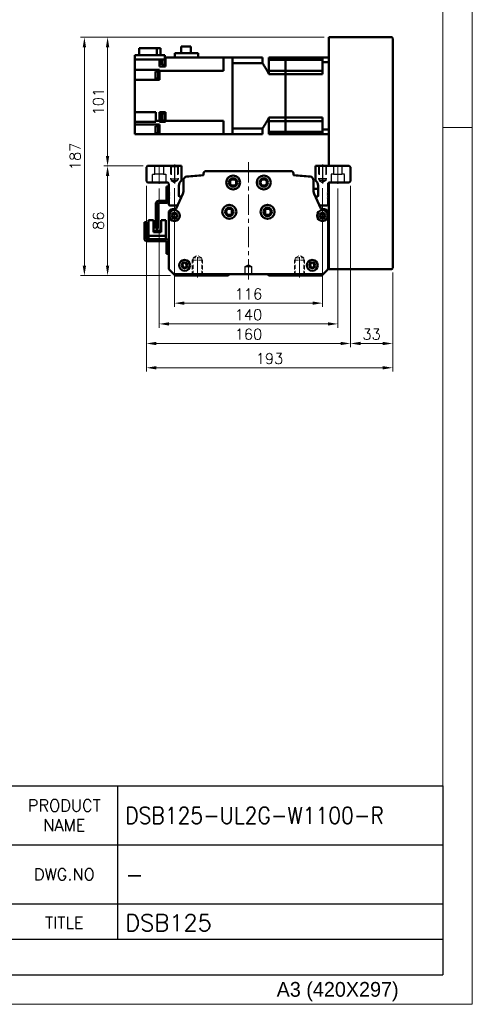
# Model space of a CAD drawing. Header units: millimetres. Extents: x 46891 to 50493, y 6223 to 9905.
# Tile 4 of 5: x 50138 to 50493, y 8529 to 9302. Entities that reach past the tile are written whole.
import ezdxf

# ---------------------------------------------------------------- set-up
doc = ezdxf.new("R2010")
doc.units = ezdxf.units.MM
doc.header["$LTSCALE"] = 0.5
for name, pattern in [('CENTER', [50.8, 31.75, -6.35, 6.35, -6.35]), ('HIDDEN', [9.525, 6.35, -3.175]), ('HIDDENX2', [19.05, 12.7, -6.35])]:
    doc.linetypes.add(name, pattern=pattern)
doc.layers.get('0').update_dxf_attribs({"lineweight": 20})
doc.layers.add('1', color=1, linetype='CENTER', lineweight=13)
doc.layers.add('외형선(ISO)', color=7, linetype='Continuous', lineweight=50)
for name, color, linetype in [('2', 2, 'HIDDENX2'), ('3', 3, 'Continuous'), ('C', 1, 'CENTER')]:
    doc.layers.add(name, color=color, linetype=linetype)
doc.styles.add('ACISOGDT', font='amgdt.shx')
doc.styles.add('DSR TEXT', font='romans.shx', dxfattribs={"bigfont": 'whgtxt.shx'})
doc.styles.get("Standard").update_dxf_attribs({"font": 'romans.shx', "bigfont": 'whgtxt.shx'})
doc.dimstyles.new('DSR', dxfattribs={"dimscale": 2, "dimtxt": 3, "dimasz": 3, "dimexe": 0.5, "dimexo": 0.5, "dimgap": 0.5, "dimtad": 1, "dimdsep": 46, "dimtxsty": 'Standard', "dimcen": 2.5, "dimclrd": 4, "dimclre": 4, "dimclrt": 2, "dimadec": 0, "dimazin": 2, "dimtfac": 1, "dimtmove": 0, "dimatfit": 3, "dimfxl": 0, "dimlwd": -1, "dimlwe": -1, "dimarcsym": 0})

# ---------------------------------------------------------------- blocks, each defined once
blk = doc.blocks.new('A$C13F00394')
at = {"layer": '3'}
for p, q in [((0, 32), (202.32, 32)), ((147.32, 32), (147.32, 6)), ((202.32, 32), (202.32, 0)), ((97.32, 22), (202.32, 22)), ((129.32, 12), (202.32, 12)), ((202.32, 6), (129.32, 6)), ((0, 0), (202.32, 0))]:
    blk.add_line(p, q, dxfattribs=at)
at = {"color": 7, "char_height": 2, "attachment_point": 5, "style": 'DSR TEXT'}
for s, insert in [('PRODUCT\\PNAME', (138.32, 27)), ('DWG.NO', (138.32, 17)), ('TITLE', (138.32, 8.83))]:
    blk.add_mtext(s, dxfattribs=dict(at, insert=insert))
blk = doc.blocks.new('A$C1C1952E1')
at = {"color": 1}
blk.add_lwpolyline([(0, 0), (420, 0), (420, 297), (0, 297)], close=True, dxfattribs=at)
at = {"color": 3}
blk.add_lwpolyline([(5, 5), (415, 5), (415, 292), (5, 292)], close=True, dxfattribs=at)
at = {"color": 7, "style": 'ACISOGDT'}
blk.add_text('A3 (420X297)', height=2.5, dxfattribs=at).set_placement((386.91, 1.28))
blk = doc.blocks.new('t8')
at = {"color": 2, "linetype": 'HIDDEN'}
for p, q in [((-4, 0), (-4, -12)), ((-3.4, -0.6), (-4, 0)), ((3.4, -0.6), (4, 0)), ((4, 0), (4, -12)), ((-3.4, -0.6), (3.4, -0.6)), ((-3.4, -0.6), (-3.4, -14)), ((3.4, -0.6), (3.4, -14)), ((-4, -12), (4, -12)), ((-4, -12), (-3.4, -13.04)), ((-3.4, -14), (3.4, -14)), ((-3.4, -14), (0, -15.96)), ((3.4, -14), (0, -15.96)), ((4, -12), (3.4, -13.04))]:
    blk.add_line(p, q, dxfattribs=at)
at = {"color": 1, "linetype": 'CENTER'}
blk.add_line((0, 1.44), (0, -17.13), dxfattribs=at)
blk = doc.blocks.new('*D96')
at = {"color": 1, "linetype": 'ByBlock'}
for p, q in [((50259.24, 9169.39), (50259.24, 9076.15)), ((50375.24, 9169.39), (50375.24, 9076.15)), ((50267.04, 9079.15), (50367.44, 9079.15))]:
    blk.add_line(p, q, dxfattribs=at)
at = {"color": 1}
for points in [[(50267.04, 9080.45), (50267.04, 9077.85), (50259.24, 9079.15)], [(50367.44, 9080.45), (50367.44, 9077.85), (50375.24, 9079.15)]]:
    blk.add_solid(points, dxfattribs=at)
at = {"layer": 'Defpoints', "color": 0}
for p in [(50259.24, 9172.99), (50375.24, 9172.99), (50375.24, 9079.15)]:
    blk.add_point(p, dxfattribs=at)
at = {"color": 3, "insert": (50317.24, 9086.35), "char_height": 8.4, "attachment_point": 5, "style": 'DSR TEXT'}
blk.add_mtext('116', dxfattribs=at)
blk = doc.blocks.new('*D97')
at = {"color": 1, "linetype": 'ByBlock'}
for p, q in [((50247.24, 9169.21), (50247.24, 9059.87)), ((50387.24, 9169.21), (50387.24, 9059.87)), ((50255.04, 9062.87), (50379.44, 9062.87))]:
    blk.add_line(p, q, dxfattribs=at)
at = {"color": 1}
for points in [[(50255.04, 9064.17), (50255.04, 9061.57), (50247.24, 9062.87)], [(50379.44, 9064.17), (50379.44, 9061.57), (50387.24, 9062.87)]]:
    blk.add_solid(points, dxfattribs=at)
at = {"layer": 'Defpoints', "color": 0}
for p in [(50247.24, 9172.81), (50387.24, 9172.81), (50387.24, 9062.87)]:
    blk.add_point(p, dxfattribs=at)
at = {"color": 3, "insert": (50317.24, 9070.07), "char_height": 8.4, "attachment_point": 5, "style": 'DSR TEXT'}
blk.add_mtext('140', dxfattribs=at)
blk = doc.blocks.new('*D98')
at = {"color": 1, "linetype": 'ByBlock'}
for p, q in [((50237.24, 9171.21), (50237.24, 9044.51)), ((50397.24, 9171.21), (50397.24, 9044.51)), ((50245.04, 9047.51), (50389.44, 9047.51))]:
    blk.add_line(p, q, dxfattribs=at)
at = {"color": 1}
for points in [[(50245.04, 9048.81), (50245.04, 9046.21), (50237.24, 9047.51)], [(50389.44, 9048.81), (50389.44, 9046.21), (50397.24, 9047.51)]]:
    blk.add_solid(points, dxfattribs=at)
at = {"layer": 'Defpoints', "color": 0}
for p in [(50237.24, 9174.81), (50397.24, 9174.81), (50397.24, 9047.51)]:
    blk.add_point(p, dxfattribs=at)
at = {"color": 3, "insert": (50317.24, 9054.71), "char_height": 8.4, "attachment_point": 5, "style": 'DSR TEXT'}
blk.add_mtext('160', dxfattribs=at)
blk = doc.blocks.new('*D99')
at = {"color": 1, "linetype": 'ByBlock'}
for p, q in [((50397.24, 9171.21), (50397.24, 9044.51)), ((50430.24, 9103.21), (50430.24, 9044.51)), ((50405.04, 9047.51), (50422.44, 9047.51))]:
    blk.add_line(p, q, dxfattribs=at)
at = {"color": 1}
for points in [[(50405.04, 9048.81), (50405.04, 9046.21), (50397.24, 9047.51)], [(50422.44, 9048.81), (50422.44, 9046.21), (50430.24, 9047.51)]]:
    blk.add_solid(points, dxfattribs=at)
at = {"layer": 'Defpoints', "color": 0}
for p in [(50397.24, 9174.81), (50430.24, 9106.81), (50430.24, 9047.51)]:
    blk.add_point(p, dxfattribs=at)
at = {"color": 3, "insert": (50413.74, 9054.71), "char_height": 8.4, "attachment_point": 5, "style": 'DSR TEXT'}
blk.add_mtext('33', dxfattribs=at)
blk = doc.blocks.new('*D100')
at = {"color": 1, "linetype": 'ByBlock'}
for p, q in [((50237.24, 9171.21), (50237.24, 9025.45)), ((50430.24, 9103.21), (50430.24, 9025.45)), ((50245.04, 9028.45), (50422.44, 9028.45))]:
    blk.add_line(p, q, dxfattribs=at)
at = {"color": 1}
for points in [[(50245.04, 9029.75), (50245.04, 9027.15), (50237.24, 9028.45)], [(50422.44, 9029.75), (50422.44, 9027.15), (50430.24, 9028.45)]]:
    blk.add_solid(points, dxfattribs=at)
at = {"layer": 'Defpoints', "color": 0}
for p in [(50237.24, 9174.81), (50430.24, 9106.81), (50430.24, 9028.45)]:
    blk.add_point(p, dxfattribs=at)
at = {"color": 3, "insert": (50333.74, 9035.65), "char_height": 8.4, "attachment_point": 5, "style": 'DSR TEXT'}
blk.add_mtext('193', dxfattribs=at)
blk = doc.blocks.new('*D101')
at = {"color": 1, "linetype": 'ByBlock'}
for p, q in [((50234.64, 9186.81), (50203.84, 9186.81)), ((50206.84, 9179.01), (50206.84, 9108.61)), ((50256.14, 9100.81), (50203.84, 9100.81))]:
    blk.add_line(p, q, dxfattribs=at)
at = {"color": 1}
for points in [[(50205.54, 9179.01), (50208.14, 9179.01), (50206.84, 9186.81)], [(50205.54, 9108.61), (50208.14, 9108.61), (50206.84, 9100.81)]]:
    blk.add_solid(points, dxfattribs=at)
at = {"layer": 'Defpoints', "color": 0}
for p in [(50238.24, 9186.81), (50206.84, 9100.81), (50259.74, 9100.81)]:
    blk.add_point(p, dxfattribs=at)
at = {"color": 3, "insert": (50199.64, 9143.81), "char_height": 8.4, "attachment_point": 5, "rotation": 90, "style": 'DSR TEXT'}
blk.add_mtext('86', dxfattribs=at)
blk = doc.blocks.new('*D102')
at = {"color": 1, "linetype": 'ByBlock'}
for p, q in [((50376.64, 9287.81), (50203.84, 9287.81)), ((50206.84, 9194.61), (50206.84, 9280.01)), ((50234.64, 9186.81), (50203.84, 9186.81))]:
    blk.add_line(p, q, dxfattribs=at)
at = {"color": 1}
for points in [[(50205.54, 9280.01), (50208.14, 9280.01), (50206.84, 9287.81)], [(50205.54, 9194.61), (50208.14, 9194.61), (50206.84, 9186.81)]]:
    blk.add_solid(points, dxfattribs=at)
at = {"layer": 'Defpoints', "color": 0}
for p in [(50206.84, 9287.81), (50380.24, 9287.81), (50238.24, 9186.81)]:
    blk.add_point(p, dxfattribs=at)
at = {"color": 3, "insert": (50199.64, 9237.31), "char_height": 8.4, "attachment_point": 5, "rotation": 90, "style": 'DSR TEXT'}
blk.add_mtext('101', dxfattribs=at)
blk = doc.blocks.new('*D103')
at = {"color": 1, "linetype": 'ByBlock'}
for p, q in [((50376.64, 9287.81), (50185.67, 9287.81)), ((50188.67, 9280.01), (50188.67, 9108.61)), ((50256.14, 9100.81), (50185.67, 9100.81))]:
    blk.add_line(p, q, dxfattribs=at)
at = {"color": 1}
for points in [[(50187.37, 9280.01), (50189.97, 9280.01), (50188.67, 9287.81)], [(50187.37, 9108.61), (50189.97, 9108.61), (50188.67, 9100.81)]]:
    blk.add_solid(points, dxfattribs=at)
at = {"layer": 'Defpoints', "color": 0}
for p in [(50380.24, 9287.81), (50188.67, 9100.81), (50259.74, 9100.81)]:
    blk.add_point(p, dxfattribs=at)
at = {"color": 3, "insert": (50181.47, 9194.31), "char_height": 8.4, "attachment_point": 5, "rotation": 90, "style": 'DSR TEXT'}
blk.add_mtext('187', dxfattribs=at)

msp = doc.modelspace()

# ---------------------------------------------------------------- linework, layer by layer
at = {"color": 1}
msp.add_line((50492.61532, 9217.02572), (50469.44932, 9217.02572), dxfattribs=at)
at = {"layer": '1'}
for p, q in [((50247.23612, 9187.8134), (50247.23612, 9172.8134)), ((50317.23612, 9189.8134), (50317.23612, 9096.8134)), ((50387.23612, 9187.8134), (50387.23612, 9172.8134))]:
    msp.add_line(p, q, dxfattribs=at)
at = {"layer": '2'}
for p, q in [((50243.93612, 9180.3134), (50243.93612, 9186.8134)), ((50250.53612, 9186.8134), (50250.53612, 9180.3134)), ((50256.23612, 9186.8134), (50256.23612, 9176.8134)), ((50256.73612, 9186.3134), (50256.23612, 9186.8134)), ((50256.73612, 9186.3134), (50256.73612, 9175.3134)), ((50256.73612, 9186.3134), (50261.73612, 9186.3134)), ((50261.73612, 9186.3134), (50262.23612, 9186.8134)), ((50261.73612, 9186.3134), (50261.73612, 9175.3134)), ((50262.23612, 9186.8134), (50262.23612, 9176.8134)), ((50372.23612, 9186.8134), (50372.23612, 9176.8134)), ((50372.73612, 9186.3134), (50372.23612, 9186.8134)), ((50372.73612, 9186.3134), (50372.73612, 9175.3134)), ((50377.73612, 9186.3134), (50372.73612, 9186.3134)), ((50377.73612, 9186.3134), (50378.23612, 9186.8134)), ((50377.73612, 9186.3134), (50377.73612, 9175.3134)), ((50378.23612, 9186.8134), (50378.23612, 9176.8134)), ((50383.93612, 9186.8134), (50383.93612, 9180.3134)), ((50390.53612, 9180.3134), (50390.53612, 9186.8134)), ((50241.98612, 9173.8134), (50241.98612, 9180.3134)), ((50241.98612, 9180.3134), (50243.93612, 9180.3134)), ((50250.53612, 9180.3134), (50243.93612, 9180.3134)), ((50250.53612, 9180.3134), (50252.48612, 9180.3134)), ((50252.48612, 9180.3134), (50252.48612, 9173.8134)), ((50383.93612, 9180.3134), (50381.98612, 9180.3134)), ((50381.98612, 9180.3134), (50381.98612, 9173.8134)), ((50383.93612, 9180.3134), (50390.53612, 9180.3134)), ((50392.48612, 9180.3134), (50390.53612, 9180.3134)), ((50392.48612, 9173.8134), (50392.48612, 9180.3134)), ((50256.23612, 9176.8134), (50262.23612, 9176.8134)), ((50256.23612, 9176.8134), (50256.73612, 9175.94738)), ((50256.73612, 9175.3134), (50259.23612, 9173.87003)), ((50256.73612, 9175.3134), (50261.73612, 9175.3134)), ((50261.73612, 9175.3134), (50259.23612, 9173.87003)), ((50262.23612, 9176.8134), (50261.73612, 9175.94738)), ((50378.23612, 9176.8134), (50372.23612, 9176.8134)), ((50372.23612, 9176.8134), (50372.73612, 9175.94738)), ((50377.73612, 9175.3134), (50372.73612, 9175.3134)), ((50372.73612, 9175.3134), (50375.23612, 9173.87003)), ((50377.73612, 9175.3134), (50375.23612, 9173.87003)), ((50378.23612, 9176.8134), (50377.73612, 9175.94738)), ((50314.73612, 9107.8134), (50317.23612, 9109.31556)), ((50317.23612, 9109.31556), (50319.73612, 9107.8134)), ((50314.73612, 9101.8134), (50314.73612, 9107.8134)), ((50314.73612, 9107.8134), (50319.73612, 9107.8134)), ((50319.73612, 9101.8134), (50314.73612, 9101.8134)), ((50319.73612, 9107.8134), (50319.73612, 9101.8134))]:
    msp.add_line(p, q, dxfattribs=at)
at = {"layer": '3'}
for p in [(50469.44932, 8700.42392), (49532.07206, 8552.16152)]:
    msp.add_line(p, (50469.44932, 8552.16152), dxfattribs=at)
at = {"layer": 'C'}
for p, q in [((50259.23612, 9187.96473), (50259.23612, 9172.98515)), ((50375.23612, 9187.96473), (50375.23612, 9172.98515))]:
    msp.add_line(p, q, dxfattribs=at)
at = {"layer": '외형선(ISO)'}
for p, q in [((50380.23613, 9286.8134), (50380.23613, 9287.8134)), ((50429.23613, 9287.8134), (50380.23613, 9287.8134)), ((50380.23613, 9186.8134), (50380.23613, 9286.8134)), ((50430.23613, 9106.8134), (50430.23613, 9286.8134)), ((50245.36382, 9279.3134), (50231.53618, 9279.3134)), ((50231.53618, 9279.3134), (50231.53618, 9273.8134)), ((50245.36382, 9273.8134), (50245.36382, 9279.3134)), ((50248.33607, 9279.3134), (50245.36382, 9279.3134)), ((50248.33607, 9279.3134), (50248.33607, 9273.8134)), ((50272.06113, 9280.6134), (50264.61113, 9280.6134)), ((50264.61113, 9280.6134), (50264.61113, 9275.2134)), ((50272.06113, 9275.2134), (50272.06113, 9280.6134)), ((50228.13613, 9270.3134), (50228.13613, 9273.8134)), ((50228.13613, 9273.8134), (50251.63613, 9273.8134)), ((50251.63613, 9273.8134), (50251.63613, 9270.3134)), ((50252.13613, 9271.84832), (50251.63613, 9271.84832)), ((50252.13613, 9271.84832), (50252.13613, 9271.8134)), ((50252.13613, 9266.25343), (50252.13613, 9271.8134)), ((50297.73613, 9271.8134), (50252.13613, 9271.8134)), ((50277.83613, 9275.2134), (50259.48613, 9275.2134)), ((50259.48613, 9271.8134), (50259.48613, 9275.2134)), ((50277.83613, 9275.2134), (50277.83613, 9271.8134)), ((50297.73613, 9267.3134), (50297.73613, 9271.8134)), ((50297.73613, 9271.8134), (50304.73613, 9271.8134)), ((50328.23613, 9271.8134), (50304.73613, 9271.8134)), ((50304.73613, 9271.8134), (50304.73613, 9271.80893)), ((50304.73613, 9271.80893), (50304.73613, 9267.51395)), ((50328.23613, 9271.8134), (50328.23613, 9267.50873)), ((50333.23613, 9271.8134), (50333.23613, 9270.10099)), ((50346.23613, 9271.8134), (50333.23613, 9271.8134)), ((50346.23613, 9270.10099), (50346.23613, 9271.8134)), ((50346.23613, 9271.8134), (50375.23613, 9271.8134)), ((50346.23613, 9271.8134), (50346.23613, 9270.10099)), ((50375.23613, 9271.8134), (50375.23613, 9268.27092)), ((50380.23613, 9271.8134), (50375.23613, 9271.8134)), ((50228.13613, 9266.25343), (50228.13613, 9270.3134)), ((50251.63613, 9270.3134), (50228.13613, 9270.3134)), ((50228.13613, 9266.25343), (50228.13613, 9262.32148)), ((50247.63613, 9270.3134), (50247.63613, 9266.25343)), ((50247.63613, 9264.81806), (50247.63613, 9266.25343)), ((50252.13613, 9264.81806), (50247.63613, 9264.81806)), ((50249.43613, 9266.09832), (50249.43613, 9270.3134)), ((50251.43613, 9266.09832), (50249.43613, 9266.09832)), ((50251.43613, 9265.94832), (50251.43613, 9270.3134)), ((50252.13613, 9265.94832), (50251.43613, 9265.94832)), ((50252.13613, 9266.25343), (50252.13613, 9264.81806)), ((50297.73613, 9267.3134), (50297.73613, 9261.37277)), ((50304.73613, 9267.51395), (50304.73613, 9267.50873)), ((50328.23613, 9267.50873), (50304.73613, 9267.50873)), ((50304.73613, 9216.11807), (50304.73613, 9267.50873)), ((50304.73613, 9267.3134), (50304.73613, 9216.3134)), ((50333.23613, 9261.5634), (50333.23613, 9270.10099)), ((50346.23613, 9270.10099), (50333.23613, 9270.10099)), ((50346.23613, 9266.5634), (50346.23613, 9270.10099)), ((50375.23613, 9270.10099), (50346.23613, 9270.10099)), ((50346.23613, 9266.5634), (50346.23613, 9270.10099)), ((50346.23613, 9261.5634), (50346.23613, 9266.5634)), ((50346.23613, 9261.5634), (50346.23613, 9266.5634)), ((50375.23613, 9258.85013), (50375.23613, 9268.27092)), ((50380.23613, 9268.27092), (50375.23613, 9268.27092)), ((50228.13613, 9257.8134), (50228.13613, 9262.32148)), ((50228.13613, 9262.32148), (50247.63613, 9262.32148)), ((50228.13613, 9257.8134), (50228.13613, 9254.3134)), ((50244.43613, 9255.30937), (50244.43613, 9260.90937)), ((50246.43613, 9260.90937), (50244.43613, 9260.90937)), ((50246.43613, 9255.15937), (50246.43613, 9261.05937)), ((50247.13613, 9261.05937), (50246.43613, 9261.05937)), ((50247.13613, 9255.10937), (50247.13613, 9261.10937)), ((50247.63613, 9261.10937), (50247.13613, 9261.10937)), ((50247.63613, 9262.32148), (50247.63613, 9261.77208)), ((50247.63613, 9261.37277), (50247.63613, 9261.77208)), ((50297.73613, 9261.37277), (50247.63613, 9261.37277)), ((50247.63613, 9261.37277), (50247.63613, 9254.3134)), ((50333.23613, 9261.5634), (50333.23613, 9258.85013)), ((50346.23613, 9261.5634), (50333.23613, 9261.5634)), ((50346.23613, 9258.85013), (50333.23613, 9258.85013)), ((50346.23613, 9258.85013), (50346.23613, 9261.5634)), ((50375.23613, 9261.5634), (50346.23613, 9261.5634)), ((50346.23613, 9261.5634), (50346.23613, 9258.85013)), ((50346.23613, 9224.77668), (50346.23613, 9258.85013)), ((50346.23613, 9258.85013), (50375.23613, 9258.85013)), ((50346.23613, 9224.77668), (50346.23613, 9258.85013)), ((50228.13613, 9229.0134), (50228.13613, 9254.3134)), ((50247.63613, 9254.3134), (50228.13613, 9254.3134)), ((50246.43613, 9255.30937), (50244.43613, 9255.30937)), ((50247.13613, 9255.15937), (50246.43613, 9255.15937)), ((50247.63613, 9255.10937), (50247.13613, 9255.10937)), ((50228.13613, 9229.0134), (50228.13613, 9225.5134)), ((50244.63613, 9229.0134), (50228.13613, 9229.0134)), ((50228.13613, 9221.53478), (50228.13613, 9225.5134)), ((50244.63613, 9229.0134), (50244.63613, 9222.25404)), ((50247.63613, 9222.25404), (50247.63613, 9229.0134)), ((50247.63613, 9229.0134), (50252.13613, 9229.0134)), ((50249.43613, 9222.35065), (50249.43613, 9227.95065)), ((50251.43613, 9227.95065), (50249.43613, 9227.95065)), ((50251.43613, 9222.20065), (50251.43613, 9228.10065)), ((50252.13613, 9228.10065), (50251.43613, 9228.10065)), ((50252.13613, 9225.60319), (50252.13613, 9229.0134)), ((50252.13613, 9225.60319), (50252.13613, 9224.69812)), ((50252.13613, 9222.25404), (50252.13613, 9224.69812)), ((50333.23613, 9224.77668), (50333.23613, 9222.0634)), ((50346.23613, 9224.77668), (50333.23613, 9224.77668)), ((50346.23613, 9222.0634), (50346.23613, 9224.77668)), ((50346.23613, 9224.77668), (50375.23613, 9224.77668)), ((50346.23613, 9224.77668), (50346.23613, 9222.0634)), ((50375.23613, 9215.35589), (50375.23613, 9224.77668)), ((50228.13613, 9221.53478), (50228.13613, 9219.3134)), ((50244.63613, 9221.53478), (50228.13613, 9221.53478)), ((50228.13613, 9219.3134), (50228.13613, 9215.8134)), ((50247.63613, 9219.3134), (50228.13613, 9219.3134)), ((50244.43613, 9212.5247), (50244.43613, 9218.1247)), ((50246.43613, 9218.1247), (50244.43613, 9218.1247)), ((50244.63613, 9222.25404), (50247.63613, 9222.25404)), ((50244.63613, 9221.85473), (50244.63613, 9222.25404)), ((50244.63613, 9221.85473), (50244.63613, 9221.53478)), ((50246.43613, 9212.3747), (50246.43613, 9218.2747)), ((50247.13613, 9218.2747), (50246.43613, 9218.2747)), ((50247.13613, 9212.3247), (50247.13613, 9218.3247)), ((50247.63613, 9218.3247), (50247.13613, 9218.3247)), ((50247.63613, 9222.25404), (50247.63613, 9221.85473)), ((50247.63613, 9221.53478), (50247.63613, 9221.85473)), ((50252.13613, 9221.53478), (50247.63613, 9221.53478)), ((50247.63613, 9219.3134), (50247.63613, 9217.37338)), ((50247.63613, 9211.8134), (50247.63613, 9217.37338)), ((50251.43613, 9222.35065), (50249.43613, 9222.35065)), ((50252.13613, 9222.20065), (50251.43613, 9222.20065)), ((50252.13613, 9221.85473), (50252.13613, 9222.25404)), ((50297.73613, 9222.25404), (50252.13613, 9222.25404)), ((50252.13613, 9221.85473), (50252.13613, 9221.53478)), ((50297.73613, 9222.25404), (50297.73613, 9216.3134)), ((50333.23613, 9222.0634), (50333.23613, 9213.52582)), ((50346.23613, 9222.0634), (50333.23613, 9222.0634)), ((50346.23613, 9217.0634), (50346.23613, 9222.0634)), ((50375.23613, 9222.0634), (50346.23613, 9222.0634)), ((50346.23613, 9217.0634), (50346.23613, 9222.0634)), ((50346.23613, 9213.52582), (50346.23613, 9217.0634)), ((50346.23613, 9213.52582), (50346.23613, 9217.0634)), ((50228.13613, 9211.8134), (50228.13613, 9215.8134)), ((50247.63613, 9211.8134), (50228.13613, 9211.8134)), ((50246.43613, 9212.5247), (50244.43613, 9212.5247)), ((50247.13613, 9212.3747), (50246.43613, 9212.3747)), ((50247.63613, 9212.3247), (50247.13613, 9212.3247)), ((50297.73613, 9211.8134), (50247.63613, 9211.8134)), ((50251.43613, 9211.77849), (50251.43613, 9211.8134)), ((50252.13613, 9211.77849), (50251.43613, 9211.77849)), ((50252.13613, 9211.8134), (50252.13613, 9211.77849)), ((50297.73613, 9211.8134), (50297.73613, 9216.3134)), ((50297.73613, 9211.8134), (50304.73613, 9211.8134)), ((50328.23613, 9216.11807), (50304.73613, 9216.11807)), ((50304.73613, 9216.11807), (50304.73613, 9216.11286)), ((50304.73613, 9216.11286), (50304.73613, 9211.81788)), ((50304.73613, 9211.81788), (50304.73613, 9211.8134)), ((50328.23613, 9211.8134), (50304.73613, 9211.8134)), ((50328.23613, 9216.11807), (50328.23613, 9211.8134)), ((50333.23613, 9213.52582), (50333.23613, 9211.8134)), ((50346.23613, 9213.52582), (50333.23613, 9213.52582)), ((50346.23613, 9211.8134), (50333.23613, 9211.8134)), ((50346.23613, 9211.8134), (50346.23613, 9213.52582)), ((50375.23613, 9213.52582), (50346.23613, 9213.52582)), ((50346.23613, 9213.52582), (50346.23613, 9211.8134)), ((50346.23613, 9211.8134), (50375.23613, 9211.8134)), ((50375.23613, 9215.35589), (50375.23613, 9211.8134)), ((50380.23613, 9215.35589), (50375.23613, 9215.35589)), ((50380.23613, 9211.8134), (50375.23613, 9211.8134)), ((50238.23612, 9186.8134), (50237.23612, 9185.8134)), ((50264.73612, 9186.8134), (50238.23612, 9186.8134)), ((50264.73612, 9175.34222), (50264.73612, 9186.8134)), ((50369.73612, 9186.8134), (50369.73612, 9175.34222)), ((50396.23612, 9186.8134), (50369.73612, 9186.8134)), ((50397.23612, 9185.8134), (50396.23612, 9186.8134)), ((50237.23612, 9185.8134), (50237.23612, 9174.8134)), ((50282.00872, 9180.8134), (50282.00872, 9180.02888)), ((50350.46354, 9182.8134), (50284.00872, 9182.8134)), ((50352.46354, 9180.02888), (50352.46354, 9180.8134)), ((50397.23612, 9174.8134), (50397.23612, 9185.8134)), ((50237.23612, 9174.8134), (50238.23612, 9173.8134)), ((50238.23612, 9173.8134), (50253.73612, 9173.8134)), ((50253.13612, 9170.8134), (50253.13612, 9159.4134)), ((50254.73612, 9170.8134), (50253.13612, 9170.8134)), ((50254.73612, 9172.8134), (50254.73612, 9166.3134)), ((50262.73612, 9163.3134), (50262.73612, 9171.34222)), ((50266.23613, 9175.47589), (50266.23613, 9166.91159)), ((50368.23613, 9166.91159), (50368.23613, 9175.47589)), ((50371.73612, 9171.34222), (50371.73612, 9163.3134)), ((50379.73612, 9166.3134), (50379.73612, 9172.8134)), ((50379.73612, 9171.8134), (50380.23613, 9171.8134)), ((50380.23613, 9106.8134), (50380.23613, 9173.67943)), ((50380.73612, 9173.8134), (50396.23612, 9173.8134)), ((50396.23612, 9173.8134), (50397.23612, 9174.8134)), ((50254.73612, 9166.3134), (50255.23612, 9165.8134)), ((50254.73612, 9165.3134), (50254.73612, 9166.3134)), ((50255.23612, 9165.8134), (50254.73612, 9165.3134)), ((50254.73612, 9165.3134), (50254.73612, 9164.3134)), ((50254.73612, 9164.3134), (50255.23612, 9163.8134)), ((50254.73612, 9163.3134), (50254.73612, 9164.3134)), ((50255.23612, 9163.8134), (50254.73612, 9163.3134)), ((50254.73612, 9163.3134), (50254.73612, 9162.3134)), ((50265.77592, 9164.8163), (50260.50425, 9153.39435)), ((50264.85151, 9162.8134), (50263.23612, 9162.8134)), ((50371.73612, 9168.8134), (50368.23613, 9168.8134)), ((50373.968, 9153.39435), (50368.69633, 9164.8163)), ((50371.23612, 9162.8134), (50369.62074, 9162.8134)), ((50379.23612, 9165.8134), (50379.73612, 9166.3134)), ((50379.73612, 9165.3134), (50379.23612, 9165.8134)), ((50379.23612, 9163.8134), (50379.73612, 9164.3134)), ((50379.73612, 9163.3134), (50379.23612, 9163.8134)), ((50379.73612, 9164.3134), (50379.73612, 9165.3134)), ((50379.73612, 9162.3134), (50379.73612, 9163.3134)), ((50244.73612, 9137.8134), (50244.73612, 9157.3134)), ((50246.33612, 9157.3134), (50246.33612, 9137.8134)), ((50246.83612, 9159.4134), (50252.63612, 9159.4134)), ((50252.63612, 9157.8134), (50246.83612, 9157.8134)), ((50253.13612, 9159.4134), (50254.67573, 9159.4134)), ((50254.73612, 9162.3134), (50255.23612, 9161.8134)), ((50254.73612, 9161.3134), (50254.73612, 9162.3134)), ((50255.23612, 9161.8134), (50254.73612, 9161.3134)), ((50254.73612, 9161.3134), (50254.73612, 9156.8134)), ((50255.73612, 9155.8134), (50260.23612, 9155.8134)), ((50374.23612, 9155.8134), (50378.73612, 9155.8134)), ((50379.23612, 9161.8134), (50379.73612, 9162.3134)), ((50379.73612, 9161.3134), (50379.23612, 9161.8134)), ((50379.73612, 9156.8134), (50379.73612, 9161.3134)), ((50254.73613, 9149.8134), (50254.73613, 9107.05605)), ((50259.5963, 9152.8134), (50257.73613, 9152.8134)), ((50304.23613, 9152.24317), (50304.23613, 9149.38364)), ((50330.23613, 9152.24317), (50330.23613, 9149.38364)), ((50376.73613, 9152.8134), (50374.87596, 9152.8134)), ((50379.73613, 9107.05605), (50379.73613, 9149.8134)), ((50235.73617, 9139.81356), (50235.73615, 9129.81356)), ((50235.73617, 9139.81356), (50235.73618, 9142.81356)), ((50237.33618, 9142.81356), (50235.73618, 9142.81356)), ((50237.33615, 9129.91356), (50237.33617, 9139.81356)), ((50237.33618, 9142.81356), (50237.33617, 9139.81356)), ((50239.03616, 9144.31356), (50239.03614, 9131.91356)), ((50242.73616, 9144.31355), (50239.03616, 9144.31356)), ((50242.73614, 9134.91355), (50242.73616, 9144.31355)), ((50248.73616, 9144.31354), (50248.73614, 9134.91354)), ((50252.43616, 9144.31353), (50248.73616, 9144.31354)), ((50252.43614, 9131.91353), (50252.43616, 9144.31353)), ((50239.03613, 9129.41356), (50239.03614, 9131.91356)), ((50241.03614, 9131.91355), (50239.03614, 9131.91356)), ((50250.43614, 9131.91353), (50241.03614, 9131.91355)), ((50242.73614, 9135.91355), (50248.73614, 9135.91354)), ((50248.73614, 9135.61354), (50242.73614, 9135.61355)), ((50242.73614, 9134.91355), (50248.73614, 9134.91354)), ((50246.33612, 9137.8134), (50244.73612, 9137.8134)), ((50252.43614, 9131.91353), (50250.43614, 9131.91353)), ((50252.43614, 9131.91353), (50252.43613, 9129.41353)), ((50237.73615, 9127.81356), (50252.63615, 9127.81353)), ((50252.73615, 9129.41353), (50237.83615, 9129.41356)), ((50253.13615, 9127.31353), (50253.13613, 9120.81353)), ((50380.23613, 9124.8134), (50379.73613, 9124.8134)), ((50253.13613, 9117.81353), (50253.13613, 9120.81353)), ((50253.13613, 9117.81353), (50254.73613, 9117.81353)), ((50255.61481, 9104.93472), (50258.73613, 9101.8134)), ((50258.73613, 9101.8134), (50259.73613, 9100.8134)), ((50258.73613, 9101.8134), (50375.73613, 9101.8134)), ((50301.23613, 9100.8134), (50302.08968, 9101.66696)), ((50332.38257, 9101.66696), (50333.23613, 9100.8134)), ((50374.73613, 9100.8134), (50375.73613, 9101.8134)), ((50375.73613, 9101.8134), (50378.85745, 9104.93472)), ((50380.23613, 9105.8134), (50380.23613, 9106.8134)), ((50380.23613, 9105.8134), (50429.23613, 9105.8134)), ((50259.73613, 9100.8134), (50301.23613, 9100.8134)), ((50333.23613, 9100.8134), (50374.73613, 9100.8134))]:
    msp.add_line(p, q, dxfattribs=at)
for centre, radius in [((50305.23613, 9173.8134), 5.5), ((50329.23613, 9173.8134), 5.5), ((50305.23613, 9173.8134), 3.3), ((50305.23613, 9173.8134), 2.4585), ((50329.23613, 9173.8134), 3.3), ((50329.23613, 9173.8134), 2.4585), ((50302.23612, 9150.8134), 5.5), ((50332.23612, 9150.8134), 5.5), ((50259.23613, 9147.8134), 4.25), ((50259.23613, 9147.8134), 2.25), ((50302.23612, 9150.8134), 3.3), ((50302.23613, 9150.8134), 2.4585), ((50332.23612, 9150.8134), 3.3), ((50332.23613, 9150.8134), 2.4585), ((50375.23613, 9147.8134), 4.25), ((50375.23613, 9147.8134), 2.25), ((50267.23613, 9108.8134), 4.25), ((50267.23613, 9108.8134), 2.25), ((50367.23613, 9108.8134), 4.25), ((50367.23613, 9108.8134), 2.25)]:
    msp.add_circle(centre, radius, dxfattribs=at)
for centre, radius, start, end in [((50429.23613, 9286.8134), 1, 0, 90), ((50269.23613, 9175.47589), 3, 95.57599886, 180), ((50317.23613, 8683.8134), 497, 94.11817747, 95.57599887), ((50281.50872, 9180.02888), 0.5, 274.11817747, 0), ((50284.00872, 9180.8134), 2, 89.99999999, 180), ((50350.46354, 9180.8134), 2, 0, 89.99999999), ((50352.96354, 9180.02888), 0.5, 180, 265.88182237), ((50317.23613, 8683.8134), 497, 84.42400111, 85.88182251), ((50365.23613, 9175.47589), 3, 0, 84.42400111), ((50253.73612, 9172.8134), 1, 0, 90), ((50267.73612, 9171.34222), 5, 126.86989765, 180), ((50366.73612, 9171.34222), 5, 0, 53.13010235), ((50380.73612, 9172.8134), 1, 90, 180), ((50263.23612, 9163.3134), 0.5, 180, 270), ((50261.23613, 9166.91159), 5, 335.22485942, 0), ((50373.23613, 9166.91159), 5, 180, 204.77514056), ((50371.23612, 9163.3134), 0.5, 270, 0), ((50246.83612, 9157.3134), 2.1, 90, 180), ((50246.83612, 9157.3134), 0.5, 90, 180), ((50252.63612, 9159.9134), 0.5, 270, 0), ((50252.63612, 9159.9134), 2.1, 270, 346.225853), ((50252.63612, 9159.9134), 2.1, 346.225853, 0), ((50255.73612, 9156.8134), 1, 180, 270), ((50260.23612, 9152.8134), 3, 65.224808, 90), ((50374.23612, 9152.8134), 3, 90, 114.77508892), ((50378.73612, 9156.8134), 1, 270, 0), ((50257.73613, 9149.8134), 3, 89.99999999, 180), ((50259.23613, 9147.8134), 1.621, 36.95084612, 323.049153), ((50259.23613, 9147.8134), 1.5, 48.1896836, 311.81031516), ((50259.5963, 9153.8134), 1, 269.99999999, 335.22485942), ((50260.63613, 9149.37865), 0.6, 259.96251873, 324.85511283), ((50373.83613, 9149.37865), 0.6, 215.14488418, 280.03748038), ((50375.23613, 9147.8134), 1.621, 143.04915509, 216.95084916), ((50375.23613, 9147.8134), 1.621, 216.95084603, 143.049153), ((50374.87596, 9153.8134), 1, 204.77514056, 269.99999999), ((50375.23613, 9147.8134), 1.5, 228.1896836, 131.81031516), ((50376.73613, 9149.8134), 3, 0, 89.99999999), ((50260.63613, 9146.24816), 0.6, 35.14488628, 100.03748038), ((50373.83613, 9146.24816), 0.6, 79.96251915, 144.85511722), ((50237.73615, 9129.81356), 2, 179.99988906, 269.99988906), ((50237.83615, 9129.91356), 0.5, 179.99988906, 269.99988906), ((50252.63615, 9127.31353), 0.5, 359.99988906, 89.99988906), ((50252.73615, 9127.41353), 2, 0.24541394, 89.99988906), ((50267.23613, 9108.8134), 1.621, 129.96149723, 50.03850277), ((50267.23613, 9108.8134), 1.6, 134.4153086, 45.5846914), ((50265.76643, 9110.3134), 0.5, 328.99692459, 55.46537519), ((50268.70582, 9110.3134), 0.5, 124.53462897, 211.00307542), ((50367.23613, 9108.8134), 1.621, 129.96149723, 50.03850277), ((50367.23613, 9108.8134), 1.6, 134.4153086, 45.5846914), ((50365.76643, 9110.3134), 0.5, 328.99692459, 55.4653732), ((50368.70582, 9110.3134), 0.5, 124.53463096, 211.00307541), ((50257.73613, 9107.05605), 3, 180, 224.99999999), ((50302.44323, 9101.3134), 0.5, 90, 135), ((50332.02902, 9101.3134), 0.5, 45, 90), ((50376.73613, 9107.05605), 3, 314.99999999, 0), ((50429.23613, 9106.8134), 1, 270, 0)]:
    msp.add_arc(centre, radius, start, end, dxfattribs=at)
for points, weights in [([(50333.23613, 9258.85013), (50331.24269, 9262.88691), (50328.23613, 9267.50873)], [1.45736434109, 1.41367336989, 1.35251798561]), ([(50328.23613, 9216.11807), (50331.24269, 9220.7399), (50333.23613, 9224.77668)], [1.35251798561, 1.41367336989, 1.45736434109])]:
    msp.add_rational_spline(points, weights, degree=2, dxfattribs=at)
for points, knots in [([(50260.23613, 9148.93144), (50260.28094, 9148.89136), (50260.33496, 9148.85599), (50260.43793, 9148.81009), (50260.48591, 9148.79591), (50260.53155, 9148.78784)], [0.07992218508, 0.07992218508, 0.07992218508, 0.07992218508, 0.09795879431, 0.09795879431, 0.11258358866, 0.11258358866, 0.11258358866, 0.11258358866]), ([(50373.9407, 9148.78784), (50373.98634, 9148.79591), (50374.03432, 9148.81009), (50374.13729, 9148.85599), (50374.19132, 9148.89136), (50374.23613, 9148.93144)], [0.04726078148, 0.04726078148, 0.04726078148, 0.04726078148, 0.06188557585, 0.06188557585, 0.07992218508, 0.07992218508, 0.07992218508, 0.07992218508]), ([(50260.53155, 9146.83897), (50260.48591, 9146.8309), (50260.43793, 9146.81672), (50260.33496, 9146.77082), (50260.28094, 9146.73545), (50260.23613, 9146.69537)], [0.04726078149, 0.04726078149, 0.04726078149, 0.04726078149, 0.06188557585, 0.06188557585, 0.07992218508, 0.07992218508, 0.07992218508, 0.07992218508]), ([(50374.23613, 9146.69537), (50374.19132, 9146.73545), (50374.13729, 9146.77082), (50374.03432, 9146.81672), (50373.98634, 9146.8309), (50373.9407, 9146.83897)], [0.07992218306, 0.07992218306, 0.07992218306, 0.07992218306, 0.09795879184, 0.09795879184, 0.11258358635, 0.11258358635, 0.11258358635, 0.11258358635])]:
    msp.add_open_spline(points, degree=3, knots=knots, dxfattribs=at)
for points in [[(50266.11636, 9109.95626), (50266.14577, 9109.98508), (50266.17291, 9110.01911), (50266.195, 9110.05586)], [(50268.27725, 9110.05586), (50268.29934, 9110.01911), (50268.32649, 9109.98508), (50268.35589, 9109.95626)], [(50366.11636, 9109.95626), (50366.14577, 9109.98508), (50366.17291, 9110.01911), (50366.195, 9110.05586)], [(50368.27725, 9110.05586), (50368.29934, 9110.01911), (50368.32649, 9109.98508), (50368.35589, 9109.95626)]]:
    msp.add_open_spline(points, degree=3, dxfattribs=at)

# ---------------------------------------------------------------- block references
at = {"xscale": 4.6332, "yscale": 4.6332, "zscale": 4.6332}
for name, p in [('A$C1C1952E1', (48546.67132, 8528.99552)), ('A$C13F00394', (49532.07206, 8552.16152))]:
    msp.add_blockref(name, p, dxfattribs=at)
at = {"rotation": 180}
msp.add_blockref('t8', (50277.23612, 9100.8134), dxfattribs=at)
at = {"xscale": -1, "rotation": 180}
msp.add_blockref('t8', (50357.23612, 9100.8134), dxfattribs=at)

# ---------------------------------------------------------------- texts
at = {"color": 2, "style": 'DSR TEXT', "width": 0.9}
msp.add_text('DSB125-UL2G-W1100-R', height=12.97296, dxfattribs=at).set_placement((50220.69542, 8670.68644))
at = {"color": 2, "style": 'DSR TEXT'}
for s, p in [('-', (50220.69542, 8624.35444)), ('DSB125', (50220.69542, 8586.47951))]:
    msp.add_text(s, height=12.97296, dxfattribs=at).set_placement(p)

# ---------------------------------------------------------------- dimensions: what is measured, and where the dimension line sits
for base, p1, p2, picture, middle in [((50188.67345, 9100.8134), (50380.23613, 9287.8134), (50259.73613, 9100.8134), '*D103', (50181.47345, 9194.3134)), ((50206.83894, 9287.8134), (50238.23612, 9186.8134), (50380.23613, 9287.8134), '*D102', (50199.63894, 9237.3134)), ((50206.83894, 9100.8134), (50238.23612, 9186.8134), (50259.73613, 9100.8134), '*D101', (50199.63894, 9143.8134))]:
    dim = msp.add_linear_dim(base=base, p1=p1, p2=p2, angle=90, dimstyle='DSR', override={"dimscale": 3, "dimtxt": 2.8, "dimasz": 2.600136, "dimexe": 1, "dimexo": 1.2, "dimgap": 1, "dimdec": 4, "dimtxsty": 'DSR TEXT', "dimclrd": 1, "dimclre": 1, "dimclrt": 3, "dimtdec": 4, "dimtix": 1})
    dim.commit()
    dim.dimension.update_dxf_attribs({"geometry": picture, "text_midpoint": middle})
for base, p1, p2, picture, middle in [((50397.23612, 9047.5074), (50237.23612, 9174.8134), (50397.23612, 9174.8134), '*D98', (50317.23612, 9054.7074)), ((50430.23613, 9028.44952), (50237.23612, 9174.8134), (50430.23613, 9106.8134), '*D100', (50333.73613, 9035.64952)), ((50387.23612, 9062.87405), (50247.23612, 9172.8134), (50387.23612, 9172.8134), '*D97', (50317.23612, 9070.07405)), ((50375.23612, 9079.1543), (50259.23612, 9172.98515), (50375.23612, 9172.98515), '*D96', (50317.23612, 9086.3543)), ((50430.23613, 9047.5074), (50397.23612, 9174.8134), (50430.23613, 9106.8134), '*D99', (50413.73613, 9054.7074))]:
    dim = msp.add_linear_dim(base=base, p1=p1, p2=p2, dimstyle='DSR', override={"dimscale": 3, "dimtxt": 2.8, "dimasz": 2.600136, "dimexe": 1, "dimexo": 1.2, "dimgap": 1, "dimdec": 4, "dimtxsty": 'DSR TEXT', "dimclrd": 1, "dimclre": 1, "dimclrt": 3, "dimtdec": 4, "dimtix": 1})
    dim.commit()
    dim.dimension.update_dxf_attribs({"geometry": picture, "text_midpoint": middle})

doc.saveas('drawing.dxf')
